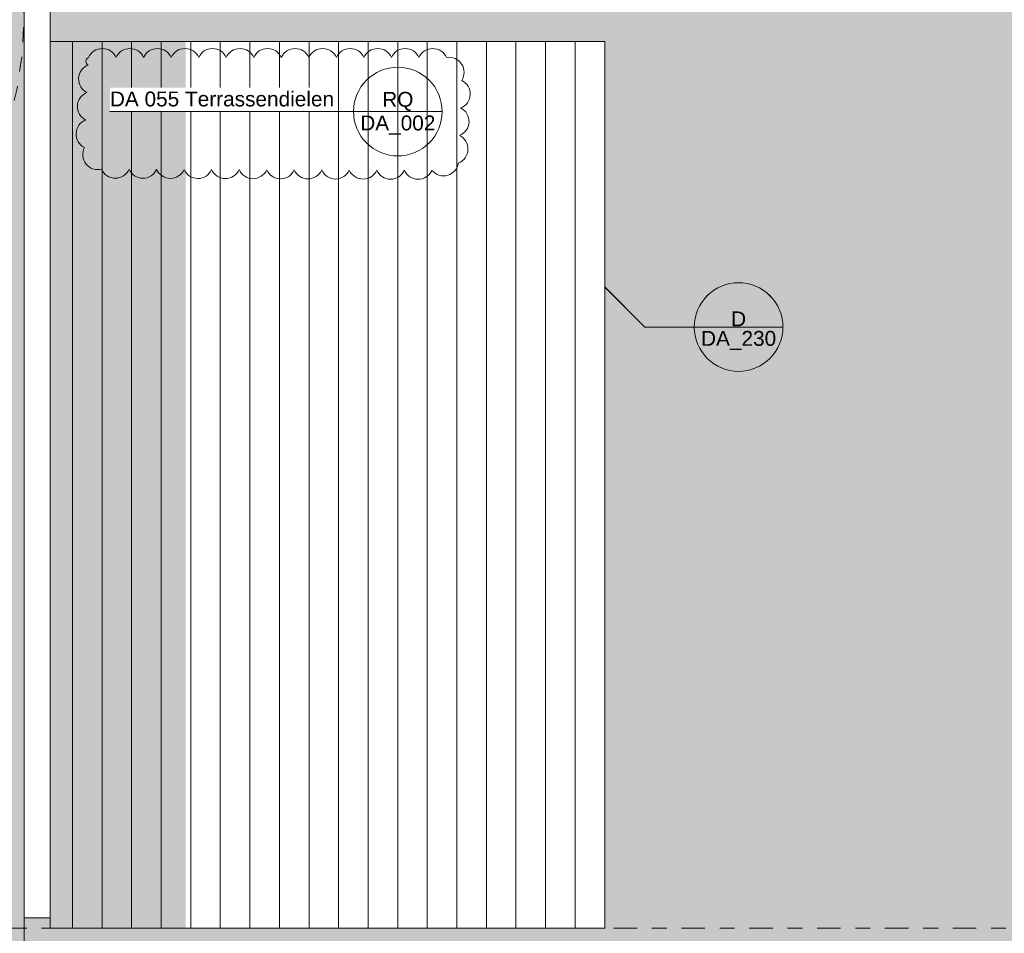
# Model space of a CAD drawing. Header units: metres. Extents: x -180 to 4, y -50 to 6.
# Tile 80 of 256: x -159.83 to -153.17, y -8.73 to -2.55. Entities that reach past the tile are written whole.
import ezdxf

# ---------------------------------------------------------------- set-up
doc = ezdxf.new("R2010")
doc.units = ezdxf.units.M
doc.header["$LTSCALE"] = 0.05
doc.header["$PDMODE"] = 1
doc.header["$PDSIZE"] = -2
for name, pattern in [('ISO-02 Strichlinie', [3.81, 3.048, -0.762]), ('Linienart-53', [5.291531, 3.175, -1.058062, 0.352704, -0.705764]), ('VW-01 Strichlinie kurz', [1.999894, 0.999947, -0.999947])]:
    doc.linetypes.add(name, pattern=pattern)
for name, color, linetype, lineweight, true_color in [('30 -33 Aussenwände- 7 Fassade_ Elemente', 7, 'Continuous', 9, 0x00aacc), ('30 -36 Dächer- 3 Dachbeläge', 7, 'Continuous', 15, 0x9999ff), ('70 -72 Beschriftung- 1 Beschriftung allgemein', 7, 'Continuous', 9, 0xff6633), ('70 -72 Beschriftung- 7 Detailverweise', 7, 'Continuous', 9, 0x00dd00), ('70 -77 Revision- 2 Wolken', 7, 'Continuous', 18, 0x944cff)]:
    doc.layers.add(name, color=color, linetype=linetype, lineweight=lineweight, true_color=true_color)
for name, color, linetype, lineweight in [('30 -36 Dächer- 9 Sonstiges zur KG360', 7, 'VW-01 Strichlinie kurz', 9), ('60- 61 allgemeine Ausstattung- 4 Terrassen', 7, 'Continuous', 9), ('70 -71 Achsen- 1 Gebäudeachsen', 7, 'Linienart-53', 18), ('70 -72 Beschriftung- 5 Höhenkoten', 7, 'Continuous', 15), ('70 -72 Beschriftung-14 Schatten', 7, 'Continuous', 5), ('Keine', 7, 'Continuous', 9)]:
    doc.layers.add(name, color=color, linetype=linetype, lineweight=lineweight)
doc.styles.add('Arial', font='arial.ttf')

# ---------------------------------------------------------------- blocks, each defined once
blk = doc.blocks.new('Gruppe-8394')
at = {"layer": '70 -72 Beschriftung- 7 Detailverweise'}
blk.add_line((0.935, 0), (0.335, 0), dxfattribs=at)
at = {"layer": '70 -72 Beschriftung- 7 Detailverweise', "flags": 128}
blk.add_lwpolyline([(0.935, 0), (0.9336, -0.0294), (0.9292, -0.0585), (0.9221, -0.0871), (0.9122, -0.1148), (0.8996, -0.1414), (0.8844, -0.1667), (0.8669, -0.1903), (0.8471, -0.2121), (0.8253, -0.2319), (0.8017, -0.2494), (0.7764, -0.2646), (0.7498, -0.2772), (0.7221, -0.2871), (0.6935, -0.2942), (0.6644, -0.2986), (0.635, -0.3), (0.6056, -0.2986), (0.5765, -0.2942), (0.5479, -0.2871), (0.5202, -0.2772), (0.4936, -0.2646), (0.4683, -0.2494), (0.4447, -0.2319), (0.4229, -0.2121), (0.4031, -0.1903), (0.3856, -0.1667), (0.3704, -0.1414), (0.3578, -0.1148), (0.3479, -0.0871), (0.3408, -0.0585), (0.3364, -0.0294), (0.335, 0), (0.3364, 0.0294), (0.3408, 0.0585), (0.3479, 0.0871), (0.3578, 0.1148), (0.3704, 0.1414), (0.3856, 0.1667), (0.4031, 0.1903), (0.4229, 0.2121), (0.4447, 0.2319), (0.4683, 0.2494), (0.4936, 0.2646), (0.5202, 0.2772), (0.5479, 0.2871), (0.5765, 0.2942), (0.6056, 0.2986), (0.635, 0.3), (0.6644, 0.2986), (0.6935, 0.2942), (0.7221, 0.2871), (0.7498, 0.2772), (0.7764, 0.2646), (0.8017, 0.2494), (0.8253, 0.2319), (0.8471, 0.2121), (0.8669, 0.1903), (0.8844, 0.1667), (0.8996, 0.1414), (0.9122, 0.1148), (0.9221, 0.0871), (0.9292, 0.0585), (0.9336, 0.0294)], close=True, dxfattribs=at)
at = {"layer": '70 -72 Beschriftung- 7 Detailverweise'}
blk.add_point((0.635, 0), dxfattribs=at)
at = {"layer": '70 -72 Beschriftung- 7 Detailverweise', "line_spacing_factor": 0.96878, "style": 'Arial'}
for s, insert, char_height, attachment_point in [('D', (0.635, 0.0046), 0.1007, 8), ('DA_230', (0.635, -0.0267), 0.10069, 2)]:
    blk.add_mtext(s, dxfattribs=dict(at, insert=insert, char_height=char_height, attachment_point=attachment_point))
blk = doc.blocks.new('Referenzmarkierung-100')
at = {"layer": '70 -72 Beschriftung- 7 Detailverweise', "transparency": 33554687}
for q in [(-0.2711, 0.2711), (0.635, 0)]:
    blk.add_line((0, 0), q, dxfattribs=at)
at = {"layer": '70 -72 Beschriftung- 7 Detailverweise', "color": 7, "transparency": 33554687}
blk.add_blockref('Gruppe-8394', (0, 0), dxfattribs=at)
blk = doc.blocks.new('Änderungswolke-9')
at = {"layer": '70 -77 Revision- 2 Wolken', "transparency": 33554687, "flags": 128}
blk.add_lwpolyline([(-1.25, 0.3775, -0.298217), (-1.1569, 0.4385, -0.298217), (-1.0638, 0.3775, -0.298217), (-0.9706, 0.4385, -0.298217), (-0.8775, 0.3775, -0.298217), (-0.7844, 0.4385, -0.298217), (-0.6913, 0.3775, -0.298217), (-0.5982, 0.4385, -0.298217), (-0.5051, 0.3775, -0.298217), (-0.4119, 0.4385, -0.298217), (-0.3188, 0.3775, -0.298217), (-0.2257, 0.4385, -0.298217), (-0.1326, 0.3775, -0.298217), (-0.0395, 0.4385, -0.298217), (0.0537, 0.3775, -0.298217), (0.1468, 0.4385, -0.298217), (0.2399, 0.3775, -0.298217), (0.333, 0.4385, -0.298217), (0.4261, 0.3775, -0.298217), (0.5192, 0.4385, -0.298217), (0.6124, 0.3775, -0.298217), (0.7055, 0.4385, -0.298217), (0.7986, 0.3775, -0.298217), (0.8917, 0.4385, -0.298217), (0.9848, 0.3775, -0.298217), (1.0779, 0.4385, -0.298217), (1.1711, 0.3775, -0.298217), (1.2733, 0.3336, -0.298217), (1.2739, 0.2223, -0.298217), (1.3311, 0.1268, -0.298217), (1.2665, 0.0362, -0.298217), (1.3237, -0.0593, -0.298217), (1.2591, -0.1499, -0.298217), (1.3163, -0.2454, -0.298217), (1.2517, -0.336, -0.298217), (1.1784, -0.4198, -0.298217), (1.0723, -0.3861, -0.298217), (0.9789, -0.4467, -0.298217), (0.886, -0.3854, -0.298217), (0.7927, -0.446, -0.298217), (0.6998, -0.3847, -0.298217), (0.6065, -0.4453, -0.298217), (0.5136, -0.384, -0.298217), (0.4202, -0.4446, -0.298217), (0.3273, -0.3833, -0.298217), (0.234, -0.4439, -0.298217), (0.1411, -0.3826, -0.298217), (0.0478, -0.4432, -0.298217), (-0.0451, -0.3819, -0.298217), (-0.1385, -0.4426, -0.298217), (-0.2314, -0.3813, -0.298217), (-0.3247, -0.4419, -0.298217), (-0.4176, -0.3806, -0.298217), (-0.5109, -0.4412, -0.298217), (-0.6038, -0.3799, -0.298217), (-0.6972, -0.4405, -0.298217), (-0.7901, -0.3792, -0.298217), (-0.8834, -0.4398, -0.298217), (-0.9763, -0.3785, -0.298217), (-1.0696, -0.4391, -0.298217), (-1.1625, -0.3778, -0.298217), (-1.268, -0.3423, -0.298217), (-1.2777, -0.2315, -0.298217), (-1.3344, -0.1357, -0.298217), (-1.2692, -0.0454, -0.298217), (-1.3259, 0.0504, -0.298217), (-1.2608, 0.1406, -0.298217), (-1.3174, 0.2364, -0.298217), (-1.2523, 0.3267, -0.298217), (-1.2678, 0.3528, -0.298217), (-1.25, 0.3775)], format="xyb", close=True, dxfattribs=at)
blk = doc.blocks.new('Gruppe-8878')
at = {"color": 255, "linetype": 'ISO-02 Strichlinie', "lineweight": 5, "transparency": 33554483}
blk.add_wipeout([(-152.62059596, -0.94704198), (-152.62059596, -11.49704198), (-152.82099996, -11.49704198), (-152.82099996, -11.89704198), (-152.62059596, -11.89704198), (-152.62059596, -12.11704198), (-159.80099996, -12.11704198), (-159.80099996, -11.62704198), (-159.62399996, -11.62704198), (-159.62399996, -8.69704198), (-155.87399996, -8.69704198), (-155.87399996, -2.69704198), (-159.62399996, -2.69704198), (-159.62399996, -0.94704198)], dxfattribs=at).dxf.layer = '60- 61 allgemeine Ausstattung- 4 Terrassen'
at = {"layer": '60- 61 allgemeine Ausstattung- 4 Terrassen', "linetype": 'Continuous', "lineweight": 9, "transparency": 33554483}
h = blk.add_hatch(dxfattribs=at)
h.set_pattern_fill('Sand 1 sehr fein SRF', style=0, pattern_type=2)
h.set_pattern_definition([(-22, (-129.5485, -6.532042), (-0.018555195, 0.04226461), [0.000625, -0.061875]), (14, (-129.540251, -6.554718), (-0.037110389, -0.027832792), [0.000625, -0.030625]), (-3.77456, (-129.599014, -6.56915), (-0.01958604, 0.06597403), [0.00028186, -0.09367194]), (-68, (-129.42892, -6.50524), (0.1926424, 0.04408), [0.00028125, -0.09346875]), (96, (-129.562934, -6.596983), (-0.036105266, -0.06319548), [0.0005625, -0.0931875]), (132, (-129.5351, -6.57328), (0.040202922, 0.004123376), [0.0003125, -0.0621875]), (-17, (-129.567055, -6.55678), (0.0930531, 0.02892868), [0.000625, -0.061875]), (-145, (-129.5619, -6.551625), (0.06266964, -0.04009224), [0.000625, -0.061875]), (-137, (-129.57633, -6.548533), (0.0494443, -0.02123569), [0.000625, -0.061875])])
h.paths.add_polyline_path([(-99.84099996, -11.27704198), (-99.35099996, -11.27704198), (-99.35099996, -11.10004198), (-99.54599996, -11.10004198), (-99.54599996, -8.69704198), (-101.84599996, -8.69704198), (-101.84599996, -2.69704198), (-99.54599996, -2.69704198), (-99.54599996, -0.94704198), (-159.62399996, -0.94704198), (-159.62399996, -2.69704198), (-155.87399996, -2.69704198), (-155.87399996, -8.69704198), (-159.62399996, -8.69704198), (-159.62399996, -11.62704198), (-159.80099996, -11.62704198), (-159.80099996, -12.11704198), (-100.01799996, -12.11704198), (-100.01799996, -11.76704198), (-99.84099996, -11.76704198)])
h.paths.add_polyline_path([(-152.82099996, -11.49704198), (-152.42099996, -11.49704198), (-152.42099996, -11.89704198), (-152.82099996, -11.89704198)])
h.paths.add_polyline_path([(-107.22099996, -11.49704198), (-106.82099996, -11.49704198), (-106.82099996, -11.89704198), (-107.22099996, -11.89704198)])
h.paths.add_polyline_path([(-114.82099996, -11.49704198), (-114.42099996, -11.49704198), (-114.42099996, -11.89704198), (-114.82099996, -11.89704198)])
h.paths.add_polyline_path([(-122.42099996, -11.49704198), (-122.02099996, -11.49704198), (-122.02099996, -11.89704198), (-122.42099996, -11.89704198)])
h.paths.add_polyline_path([(-130.02099996, -11.49704198), (-129.62099996, -11.49704198), (-129.62099996, -11.89704198), (-130.02099996, -11.89704198)])
h.paths.add_polyline_path([(-137.62099996, -11.49704198), (-137.22099996, -11.49704198), (-137.22099996, -11.89704198), (-137.62099996, -11.89704198)])
h.paths.add_polyline_path([(-145.22099996, -11.49704198), (-144.82099996, -11.49704198), (-144.82099996, -11.89704198), (-145.22099996, -11.89704198)])
at = {"layer": '60- 61 allgemeine Ausstattung- 4 Terrassen', "linetype": 'Continuous', "lineweight": 9, "transparency": 33554495}
h = blk.add_hatch(dxfattribs=at)
h.set_pattern_fill('Dämmstoff v 2mm SRF-2', style=0, pattern_type=2)
h.set_pattern_definition([(90, (-155.874, -2.69704), (0.2, 0), [])])
h.paths.add_polyline_path([(-159.62399996, -2.69704198), (-155.87399996, -2.69704198), (-155.87399996, -8.69704198), (-159.62399996, -8.69704198)])
at = {"layer": '60- 61 allgemeine Ausstattung- 4 Terrassen', "color": 252, "linetype": 'Continuous', "lineweight": 9, "true_color": 0x888888, "transparency": 33554687, "flags": 128}
blk.add_lwpolyline([(-159.62399996, -2.69704198), (-155.87399996, -2.69704198), (-155.87399996, -8.69704198), (-159.62399996, -8.69704198)], close=True, dxfattribs=at)
at = {"layer": '70 -72 Beschriftung- 7 Detailverweise'}
for p, q in [((-156.97328354, -3.1707368), (-157.57328354, -3.1707368)), ((-154.6679498, -4.62875472), (-155.2679498, -4.62875472))]:
    blk.add_line(p, q, dxfattribs=at)
at = {"layer": '70 -72 Beschriftung- 7 Detailverweise', "transparency": 33554687}
for q in [(-155.87399996, -4.35770455), (-154.9679498, -4.62875472)]:
    blk.add_line((-155.6029498, -4.62875472), q, dxfattribs=at)
at = {"layer": '70 -72 Beschriftung- 7 Detailverweise', "flags": 128}
for points in [[(-156.97328354, -3.1707368), (-156.97472812, -3.20014194), (-156.97904795, -3.22926389), (-156.98620144, -3.2578222), (-156.99611968, -3.28554182), (-157.00870716, -3.31215582), (-157.02384265, -3.33740786), (-157.0413804, -3.36105478), (-157.0611515, -3.38286883), (-157.08296555, -3.40263993), (-157.10661247, -3.42017768), (-157.13186452, -3.43531317), (-157.15847851, -3.44790065), (-157.18619813, -3.4578189), (-157.21475644, -3.46497238), (-157.24387839, -3.46929221), (-157.27328354, -3.4707368), (-157.30268868, -3.46929221), (-157.33181063, -3.46497238), (-157.36036894, -3.4578189), (-157.38808857, -3.44790065), (-157.41470256, -3.43531317), (-157.43995461, -3.42017768), (-157.46360152, -3.40263993), (-157.48541557, -3.38286883), (-157.50518667, -3.36105478), (-157.52272442, -3.33740786), (-157.53785992, -3.31215582), (-157.5504474, -3.28554182), (-157.56036564, -3.2578222), (-157.56751912, -3.22926389), (-157.57183895, -3.20014194), (-157.57328354, -3.1707368), (-157.57183895, -3.14133165), (-157.56751912, -3.1122097), (-157.56036564, -3.08365139), (-157.5504474, -3.05593177), (-157.53785992, -3.02931777), (-157.52272442, -3.00406573), (-157.50518667, -2.98041881), (-157.48541557, -2.95860476), (-157.46360152, -2.93883366), (-157.43995461, -2.92129591), (-157.41470256, -2.90616042), (-157.38808857, -2.89357294), (-157.36036894, -2.88365469), (-157.33181063, -2.87650121), (-157.30268868, -2.87218138), (-157.27328354, -2.8707368), (-157.24387839, -2.87218138), (-157.21475644, -2.87650121), (-157.18619813, -2.88365469), (-157.15847851, -2.89357294), (-157.13186452, -2.90616042), (-157.10661247, -2.92129591), (-157.08296555, -2.93883366), (-157.0611515, -2.95860476), (-157.0413804, -2.98041881), (-157.02384265, -3.00406573), (-157.00870716, -3.02931777), (-156.99611968, -3.05593177), (-156.98620144, -3.08365139), (-156.97904795, -3.1122097), (-156.97472812, -3.14133165)], [(-154.6679498, -4.62875472), (-154.66939438, -4.65815986), (-154.67371421, -4.68728182), (-154.6808677, -4.71584012), (-154.69078594, -4.74355975), (-154.70337342, -4.77017374), (-154.71850891, -4.79542579), (-154.73604666, -4.8190727), (-154.75581776, -4.84088675), (-154.77763181, -4.86065785), (-154.80127873, -4.8781956), (-154.82653078, -4.8933311), (-154.85314477, -4.90591858), (-154.88086439, -4.91583682), (-154.9094227, -4.9229903), (-154.93854465, -4.92731014), (-154.9679498, -4.92875472), (-154.99735494, -4.92731014), (-155.02647689, -4.9229903), (-155.0550352, -4.91583682), (-155.08275483, -4.90591858), (-155.10936882, -4.8933311), (-155.13462087, -4.8781956), (-155.15826778, -4.86065785), (-155.18008183, -4.84088675), (-155.19985293, -4.8190727), (-155.21739068, -4.79542579), (-155.23252618, -4.77017374), (-155.24511366, -4.74355975), (-155.2550319, -4.71584012), (-155.26218538, -4.68728182), (-155.26650522, -4.65815986), (-155.2679498, -4.62875472), (-155.26650522, -4.59934958), (-155.26218538, -4.57022762), (-155.2550319, -4.54166932), (-155.24511366, -4.51394969), (-155.23252618, -4.4873357), (-155.21739068, -4.46208365), (-155.19985293, -4.43843673), (-155.18008183, -4.41662268), (-155.15826778, -4.39685158), (-155.13462087, -4.37931384), (-155.10936882, -4.36417834), (-155.08275483, -4.35159086), (-155.0550352, -4.34167262), (-155.02647689, -4.33451913), (-154.99735494, -4.3301993), (-154.9679498, -4.32875472), (-154.93854465, -4.3301993), (-154.9094227, -4.33451913), (-154.88086439, -4.34167262), (-154.85314477, -4.35159086), (-154.82653078, -4.36417834), (-154.80127873, -4.37931384), (-154.77763181, -4.39685158), (-154.75581776, -4.41662268), (-154.73604666, -4.43843673), (-154.71850891, -4.46208365), (-154.70337342, -4.4873357), (-154.69078594, -4.51394969), (-154.6808677, -4.54166932), (-154.67371421, -4.57022762), (-154.66939438, -4.59934958)]]:
    blk.add_lwpolyline(points, close=True, dxfattribs=at)
at = {"layer": '70 -72 Beschriftung- 7 Detailverweise'}
for p in [(-157.27328354, -3.1707368), (-154.9679498, -4.62875472)]:
    blk.add_point(p, dxfattribs=at)
blk.add_blockref('Referenzmarkierung-100', (-155.6029498, -4.62875472), dxfattribs=at)
at = {"layer": '70 -72 Beschriftung- 7 Detailverweise', "line_spacing_factor": 0.96878, "style": 'Arial'}
for s, insert, char_height, attachment_point in [('RQ', (-157.27328354, -3.16615068), 0.100688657, 8), ('DA_002', (-157.27328354, -3.19740092), 0.100688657, 2), ('D', (-154.9679498, -4.62416861), 0.10068866, 8), ('DA_230', (-154.9679498, -4.65541884), 0.100688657, 2)]:
    blk.add_mtext(s, dxfattribs=dict(at, insert=insert, char_height=char_height, attachment_point=attachment_point))
at = {"color": 255, "linetype": 'Continuous'}
blk.add_wipeout([(-159.22099996, -3.1707368), (-157.69647907, -3.1707368), (-157.69647907, -3.00845902), (-159.22099996, -3.00845902)], dxfattribs=at).dxf.layer = '70 -72 Beschriftung- 5 Höhenkoten'
at = {"layer": '70 -72 Beschriftung- 7 Detailverweise', "transparency": 33554687}
for q in [(-159.22099996, -3.1707368), (-157.27328354, -3.1707368)]:
    blk.add_line((-157.90828354, -3.1707368), q, dxfattribs=at)
at = {"layer": '70 -77 Revision- 2 Wolken'}
blk.add_blockref('Änderungswolke-9', (-158.115, -3.1825), dxfattribs=at)
at = {"layer": '70 -72 Beschriftung- 5 Höhenkoten', "insert": (-159.22099996, -3.03512314), "char_height": 0.1006886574, "attachment_point": 1, "line_spacing_factor": 0.96878, "style": 'Arial'}
blk.add_mtext('DA 055 Terrassendielen', dxfattribs=at)
blk = doc.blocks.new('Gruppe-8881')
at = {"layer": '30 -36 Dächer- 9 Sonstiges zur KG360', "color": 9, "lineweight": 5, "true_color": 0xbababa, "flags": 128}
blk.add_lwpolyline([(-162.301, -0.027), (-162.056, -0.0391), (-161.8133, -0.0751), (-161.5753, -0.1347), (-161.3443, -0.2173), (-161.1225, -0.3222), (-160.9121, -0.4484), (-160.715, -0.5945), (-160.5332, -0.7593), (-160.3685, -0.9411), (-160.2223, -1.1381), (-160.0962, -1.3486), (-159.9913, -1.5703), (-159.9086, -1.8013), (-159.849, -2.0393), (-159.813, -2.282), (-159.801, -2.527), (-159.813, -2.7721), (-159.849, -3.0148), (-159.9086, -3.2528), (-159.9913, -3.4838), (-160.0962, -3.7055), (-160.2223, -3.916), (-160.3685, -4.113), (-160.5332, -4.2948), (-160.715, -4.4596), (-160.9121, -4.6057), (-161.1225, -4.7318), (-161.3443, -4.8367), (-161.5753, -4.9194), (-161.8133, -4.979), (-162.056, -5.015), (-162.301, -5.027), (-162.546, -5.015), (-162.7887, -4.979), (-163.0267, -4.9194), (-163.2577, -4.8367), (-163.4795, -4.7318), (-163.6899, -4.6057), (-163.887, -4.4596), (-164.0688, -4.2948), (-164.2335, -4.113), (-164.3797, -3.916), (-164.5058, -3.7055), (-164.6107, -3.4838), (-164.6934, -3.2528), (-164.753, -3.0148), (-164.789, -2.7721), (-164.801, -2.527), (-164.789, -2.282), (-164.753, -2.0393), (-164.6934, -1.8013), (-164.6107, -1.5703), (-164.5058, -1.3486), (-164.3797, -1.1381), (-164.2335, -0.9411), (-164.0688, -0.7593), (-163.887, -0.5945), (-163.6899, -0.4484), (-163.4795, -0.3222), (-163.2577, -0.2173), (-163.0267, -0.1347), (-162.7887, -0.0751), (-162.546, -0.0391)], close=True, dxfattribs=at)
at = {"layer": '30 -36 Dächer- 9 Sonstiges zur KG360', "lineweight": 9, "transparency": 33554687, "flags": 128}
blk.add_lwpolyline([(-162.301, -2.1858), (-161.9598, -2.5228), (-162.301, -2.8682), (-162.6422, -2.5313)], close=True, dxfattribs=at)
at = {"layer": '30 -36 Dächer- 9 Sonstiges zur KG360', "color": 7, "transparency": 33554687, "insert": (-161.9598, -2.4045), "char_height": 0.0881, "attachment_point": 1, "line_spacing_factor": 0.969685, "style": 'Arial'}
blk.add_mtext('Sekurant', dxfattribs=at)
at = {"color": 255, "linetype": 'Continuous', "transparency": 33554687}
blk.add_wipeout([(-162.3004, -2.5779), (-162.3054, -2.5777), (-162.3103, -2.577), (-162.3151, -2.5759), (-162.3199, -2.5742), (-162.3244, -2.5722), (-162.3287, -2.5696), (-162.3327, -2.5667), (-162.3365, -2.5634), (-162.3399, -2.5598), (-162.3429, -2.5558), (-162.3455, -2.5516), (-162.3477, -2.5471), (-162.3494, -2.5424), (-162.3507, -2.5376), (-162.3515, -2.5327), (-162.3518, -2.5277), (-162.3516, -2.5227), (-162.351, -2.5177), (-162.3498, -2.5129), (-162.3482, -2.5082), (-162.3461, -2.5036), (-162.3436, -2.4993), (-162.3407, -2.4953), (-162.3374, -2.4916), (-162.3337, -2.4882), (-162.3298, -2.4851), (-162.3255, -2.4825), (-162.321, -2.4803), (-162.3164, -2.4786), (-162.3115, -2.4773), (-162.3066, -2.4765), (-162.3016, -2.4762), (-162.2966, -2.4764), (-162.2917, -2.4771), (-162.2869, -2.4782), (-162.2821, -2.4799), (-162.2776, -2.4819), (-162.2733, -2.4844), (-162.2693, -2.4874), (-162.2655, -2.4907), (-162.2621, -2.4943), (-162.2591, -2.4983), (-162.2565, -2.5025), (-162.2543, -2.507), (-162.2526, -2.5117), (-162.2513, -2.5165), (-162.2505, -2.5214), (-162.2502, -2.5264), (-162.2504, -2.5314), (-162.251, -2.5363), (-162.2522, -2.5412), (-162.2538, -2.5459), (-162.2559, -2.5504), (-162.2584, -2.5547), (-162.2613, -2.5588), (-162.2646, -2.5625), (-162.2683, -2.5659), (-162.2722, -2.5689), (-162.2765, -2.5716), (-162.281, -2.5737), (-162.2856, -2.5755), (-162.2905, -2.5768), (-162.2954, -2.5775)], dxfattribs=at).dxf.layer = '30 -36 Dächer- 9 Sonstiges zur KG360'
at = {"layer": '30 -36 Dächer- 9 Sonstiges zur KG360', "linetype": 'Continuous', "transparency": 33554687, "flags": 128}
blk.add_lwpolyline([(-162.3004, -2.5779), (-162.3054, -2.5777), (-162.3103, -2.577), (-162.3151, -2.5759), (-162.3199, -2.5742), (-162.3244, -2.5722), (-162.3287, -2.5696), (-162.3327, -2.5667), (-162.3365, -2.5634), (-162.3399, -2.5598), (-162.3429, -2.5558), (-162.3455, -2.5516), (-162.3477, -2.5471), (-162.3494, -2.5424), (-162.3507, -2.5376), (-162.3515, -2.5327), (-162.3518, -2.5277), (-162.3516, -2.5227), (-162.351, -2.5177), (-162.3498, -2.5129), (-162.3482, -2.5082), (-162.3461, -2.5036), (-162.3436, -2.4993), (-162.3407, -2.4953), (-162.3374, -2.4916), (-162.3337, -2.4882), (-162.3298, -2.4851), (-162.3255, -2.4825), (-162.321, -2.4803), (-162.3164, -2.4786), (-162.3115, -2.4773), (-162.3066, -2.4765), (-162.3016, -2.4762), (-162.2966, -2.4764), (-162.2917, -2.4771), (-162.2869, -2.4782), (-162.2821, -2.4799), (-162.2776, -2.4819), (-162.2733, -2.4844), (-162.2693, -2.4874), (-162.2655, -2.4907), (-162.2621, -2.4943), (-162.2591, -2.4983), (-162.2565, -2.5025), (-162.2543, -2.507), (-162.2526, -2.5117), (-162.2513, -2.5165), (-162.2505, -2.5214), (-162.2502, -2.5264), (-162.2504, -2.5314), (-162.251, -2.5363), (-162.2522, -2.5412), (-162.2538, -2.5459), (-162.2559, -2.5504), (-162.2584, -2.5547), (-162.2613, -2.5588), (-162.2646, -2.5625), (-162.2683, -2.5659), (-162.2722, -2.5689), (-162.2765, -2.5716), (-162.281, -2.5737), (-162.2856, -2.5755), (-162.2905, -2.5768), (-162.2954, -2.5775)], close=True, dxfattribs=at)
blk = doc.blocks.new('Gruppe-8885')
at = {"layer": '30 -36 Dächer- 9 Sonstiges zur KG360', "color": 9, "lineweight": 5, "true_color": 0xbababa, "flags": 128}
blk.add_lwpolyline([(-162.301, -7.117), (-162.056, -7.1291), (-161.8133, -7.1651), (-161.5753, -7.2247), (-161.3443, -7.3073), (-161.1225, -7.4122), (-160.9121, -7.5384), (-160.715, -7.6845), (-160.5332, -7.8493), (-160.3685, -8.0311), (-160.2223, -8.2281), (-160.0962, -8.4386), (-159.9913, -8.6603), (-159.9086, -8.8913), (-159.849, -9.1293), (-159.813, -9.372), (-159.801, -9.617), (-159.813, -9.8621), (-159.849, -10.1048), (-159.9086, -10.3428), (-159.9913, -10.5738), (-160.0962, -10.7955), (-160.2223, -11.006), (-160.3685, -11.203), (-160.5332, -11.3848), (-160.715, -11.5496), (-160.9121, -11.6957), (-161.1225, -11.8218), (-161.3443, -11.9267), (-161.5753, -12.0094), (-161.8133, -12.069), (-162.056, -12.105), (-162.301, -12.117), (-162.546, -12.105), (-162.7887, -12.069), (-163.0267, -12.0094), (-163.2577, -11.9267), (-163.4795, -11.8218), (-163.6899, -11.6957), (-163.887, -11.5496), (-164.0688, -11.3848), (-164.2335, -11.203), (-164.3797, -11.006), (-164.5058, -10.7955), (-164.6107, -10.5738), (-164.6934, -10.3428), (-164.753, -10.1048), (-164.789, -9.8621), (-164.801, -9.617), (-164.789, -9.372), (-164.753, -9.1293), (-164.6934, -8.8913), (-164.6107, -8.6603), (-164.5058, -8.4386), (-164.3797, -8.2281), (-164.2335, -8.0311), (-164.0688, -7.8493), (-163.887, -7.6845), (-163.6899, -7.5384), (-163.4795, -7.4122), (-163.2577, -7.3073), (-163.0267, -7.2247), (-162.7887, -7.1651), (-162.546, -7.1291)], close=True, dxfattribs=at)
at = {"layer": '30 -36 Dächer- 9 Sonstiges zur KG360', "lineweight": 9, "transparency": 33554687, "flags": 128}
blk.add_lwpolyline([(-162.301, -9.2758), (-161.9598, -9.6128), (-162.301, -9.9582), (-162.6422, -9.6213)], close=True, dxfattribs=at)
at = {"layer": '30 -36 Dächer- 9 Sonstiges zur KG360', "color": 7, "transparency": 33554687, "insert": (-161.9598, -9.4945), "char_height": 0.0881, "attachment_point": 1, "line_spacing_factor": 0.969685, "style": 'Arial'}
blk.add_mtext('Sekurant', dxfattribs=at)
at = {"color": 255, "linetype": 'Continuous', "transparency": 33554687}
blk.add_wipeout([(-162.3004, -9.6679), (-162.3054, -9.6677), (-162.3103, -9.667), (-162.3151, -9.6659), (-162.3199, -9.6642), (-162.3244, -9.6622), (-162.3287, -9.6596), (-162.3327, -9.6567), (-162.3365, -9.6534), (-162.3399, -9.6498), (-162.3429, -9.6458), (-162.3455, -9.6416), (-162.3477, -9.6371), (-162.3494, -9.6324), (-162.3507, -9.6276), (-162.3515, -9.6227), (-162.3518, -9.6177), (-162.3516, -9.6127), (-162.351, -9.6077), (-162.3498, -9.6029), (-162.3482, -9.5982), (-162.3461, -9.5936), (-162.3436, -9.5893), (-162.3407, -9.5853), (-162.3374, -9.5816), (-162.3337, -9.5782), (-162.3298, -9.5751), (-162.3255, -9.5725), (-162.321, -9.5703), (-162.3164, -9.5686), (-162.3115, -9.5673), (-162.3066, -9.5665), (-162.3016, -9.5662), (-162.2966, -9.5664), (-162.2917, -9.5671), (-162.2869, -9.5682), (-162.2821, -9.5699), (-162.2776, -9.5719), (-162.2733, -9.5744), (-162.2693, -9.5774), (-162.2655, -9.5807), (-162.2621, -9.5843), (-162.2591, -9.5883), (-162.2565, -9.5925), (-162.2543, -9.597), (-162.2526, -9.6017), (-162.2513, -9.6065), (-162.2505, -9.6114), (-162.2502, -9.6164), (-162.2504, -9.6214), (-162.251, -9.6263), (-162.2522, -9.6312), (-162.2538, -9.6359), (-162.2559, -9.6404), (-162.2584, -9.6447), (-162.2613, -9.6488), (-162.2646, -9.6525), (-162.2683, -9.6559), (-162.2722, -9.6589), (-162.2765, -9.6616), (-162.281, -9.6637), (-162.2856, -9.6655), (-162.2905, -9.6668), (-162.2954, -9.6675)], dxfattribs=at).dxf.layer = '30 -36 Dächer- 9 Sonstiges zur KG360'
at = {"layer": '30 -36 Dächer- 9 Sonstiges zur KG360', "linetype": 'Continuous', "transparency": 33554687, "flags": 128}
blk.add_lwpolyline([(-162.3004, -9.6679), (-162.3054, -9.6677), (-162.3103, -9.667), (-162.3151, -9.6659), (-162.3199, -9.6642), (-162.3244, -9.6622), (-162.3287, -9.6596), (-162.3327, -9.6567), (-162.3365, -9.6534), (-162.3399, -9.6498), (-162.3429, -9.6458), (-162.3455, -9.6416), (-162.3477, -9.6371), (-162.3494, -9.6324), (-162.3507, -9.6276), (-162.3515, -9.6227), (-162.3518, -9.6177), (-162.3516, -9.6127), (-162.351, -9.6077), (-162.3498, -9.6029), (-162.3482, -9.5982), (-162.3461, -9.5936), (-162.3436, -9.5893), (-162.3407, -9.5853), (-162.3374, -9.5816), (-162.3337, -9.5782), (-162.3298, -9.5751), (-162.3255, -9.5725), (-162.321, -9.5703), (-162.3164, -9.5686), (-162.3115, -9.5673), (-162.3066, -9.5665), (-162.3016, -9.5662), (-162.2966, -9.5664), (-162.2917, -9.5671), (-162.2869, -9.5682), (-162.2821, -9.5699), (-162.2776, -9.5719), (-162.2733, -9.5744), (-162.2693, -9.5774), (-162.2655, -9.5807), (-162.2621, -9.5843), (-162.2591, -9.5883), (-162.2565, -9.5925), (-162.2543, -9.597), (-162.2526, -9.6017), (-162.2513, -9.6065), (-162.2505, -9.6114), (-162.2502, -9.6164), (-162.2504, -9.6214), (-162.251, -9.6263), (-162.2522, -9.6312), (-162.2538, -9.6359), (-162.2559, -9.6404), (-162.2584, -9.6447), (-162.2613, -9.6488), (-162.2646, -9.6525), (-162.2683, -9.6559), (-162.2722, -9.6589), (-162.2765, -9.6616), (-162.281, -9.6637), (-162.2856, -9.6655), (-162.2905, -9.6668), (-162.2954, -9.6675)], close=True, dxfattribs=at)
blk = doc.blocks.new('Gruppe-8923')
at = {"color": 255}
blk.add_wipeout([(-159.801, -0.517), (-159.624, -0.517), (-159.624, -8.627), (-159.801, -8.627)], dxfattribs=at).dxf.layer = '30 -33 Aussenwände- 7 Fassade_ Elemente'
at = {"layer": '30 -33 Aussenwände- 7 Fassade_ Elemente', "flags": 128}
blk.add_lwpolyline([(-159.801, -0.517), (-159.624, -0.517), (-159.624, -8.627), (-159.801, -8.627)], close=True, dxfattribs=at)
at = {"layer": 'Keine', "color": 7}
for name in ['Gruppe-8881', 'Gruppe-8885']:
    blk.add_blockref(name, (0, 0), dxfattribs=at)
at = {"layer": '30 -36 Dächer- 3 Dachbeläge', "linetype": 'Continuous', "lineweight": 0, "transparency": 33554687}
h = blk.add_hatch(color=254, dxfattribs=at)
h.paths.add_polyline_path([(-175.841, -12.117), (-159.801, -12.117), (-159.801, -0.027), (-175.841, -0.027)])
h.paths.add_polyline_path([(-160.051, -0.277), (-160.051, -11.867), (-175.591, -11.867), (-175.591, -0.277)])
at = {"layer": '30 -36 Dächer- 3 Dachbeläge', "flags": 128}
blk.add_lwpolyline([(-175.841, -12.117), (-159.801, -12.117), (-159.801, -0.027), (-175.841, -0.027)], close=True, dxfattribs=at)
blk = doc.blocks.new('_OG3_2D (2D)')
at = {"layer": '70 -72 Beschriftung-14 Schatten', "color": 7}
blk.add_solid([(-158.70927394, -0.08704198), (-159.83099996, -0.08704198), (-158.70927394, -9.6311434), (-159.83099996, -12.11549116)], dxfattribs=at)
at = {"layer": '70 -72 Beschriftung- 1 Beschriftung allgemein', "color": 7}
blk.add_blockref('Gruppe-8878', (0, 0), dxfattribs=at)
blk.add_blockref('Gruppe-8923', (0, 0), dxfattribs=at)
blk = doc.blocks.new('_Achsen (3D)')
at = {"layer": '70 -71 Achsen- 1 Gebäudeachsen', "transparency": 33554687}
blk.add_line((-179.668, -8.697), (3.826, -8.697), dxfattribs=at)

msp = doc.modelspace()

# ---------------------------------------------------------------- block references
at = {"layer": 'Keine', "color": 1}
msp.add_blockref('_OG3_2D (2D)', (0, 0), dxfattribs=at)

# ---------------------------------------------------------------- next in the draw order: block references
msp.add_blockref('_Achsen (3D)', (0, 0), dxfattribs=at)

doc.saveas('drawing.dxf')
